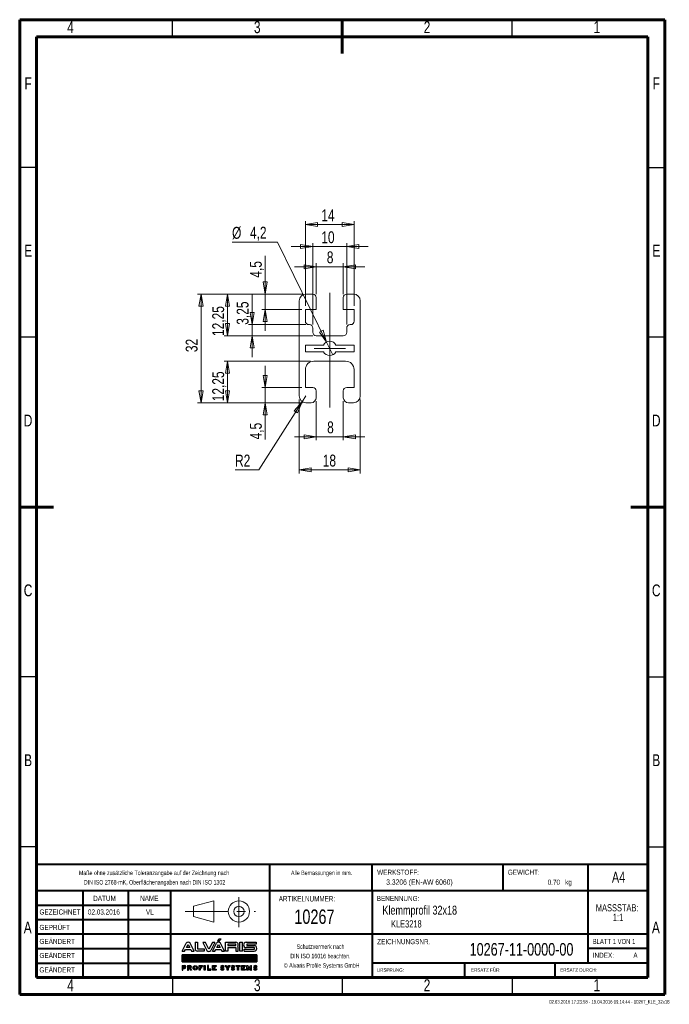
# Model space of a CAD drawing. Header units: millimetres. Extents: x 15 to 206, y 2 to 292.
import ezdxf

# ---------------------------------------------------------------- set-up
doc = ezdxf.new("R2010")
doc.units = ezdxf.units.MM
doc.header["$PDSIZE"] = -1
doc.linetypes.add('CENTERX2', pattern=[20.32, 12.7, -2.54, 2.54, -2.54])
doc.layers.add('FORMAT', color=7, linetype='Continuous')
doc.layers.add('SLD-0', color=179, linetype='Continuous')
doc.styles.add('SLDTEXTSTYLE0', font='TXT', dxfattribs={"width": 0.75})
doc.styles.add('SLDTEXTSTYLE1', font='TXT', dxfattribs={"width": 0.692308})
doc.styles.add('SLDTEXTSTYLE2', font='TXT', dxfattribs={"width": 0.7})
doc.dimstyles.new('SLDDIMSTYLE0', dxfattribs={"dimtxt": 3.5, "dimasz": 3.556, "dimexe": 0, "dimexo": 0.0625, "dimgap": 0.875, "dimtad": 1, "dimrnd": 1e-09, "dimzin": 12, "dimdsep": 46, "dimtxsty": 'SLDTEXTSTYLE0', "dimblk1": 'CLOSED', "dimblk2": 'CLOSED', "dimsah": 1, "dimcen": 0.09, "dimadec": 0, "dimazin": 3, "dimtfac": 1, "dimtmove": 0, "dimatfit": 0, "dimldrblk": 'CLOSED', "dimfxl": 1, "dimfrac": 2, "dimtolj": 1, "dimtzin": 12, "dimarcsym": 0})
doc.dimstyles.new('SLDDIMSTYLE1', dxfattribs={"dimtxt": 3.5, "dimasz": 3.556, "dimexe": 0, "dimexo": 0.0625, "dimgap": 0.875, "dimtad": 1, "dimrnd": 1e-09, "dimzin": 12, "dimdsep": 46, "dimtxsty": 'SLDTEXTSTYLE0', "dimblk1": 'CLOSED', "dimblk2": 'CLOSED', "dimsah": 1, "dimcen": 0.09, "dimadec": 0, "dimazin": 3, "dimtfac": 1, "dimtofl": 0, "dimtmove": 0, "dimatfit": 3, "dimldrblk": 'CLOSED', "dimfxl": 1, "dimfrac": 2, "dimtolj": 1, "dimtzin": 12, "dimarcsym": 0})
doc.dimstyles.new('SLDDIMSTYLE2', dxfattribs={"dimtxt": 3.5, "dimasz": 3.556, "dimexe": 0, "dimexo": 0.0625, "dimgap": 0.875, "dimtad": 1, "dimdec": 0, "dimrnd": 1e-09, "dimzin": 12, "dimdsep": 46, "dimtxsty": 'SLDTEXTSTYLE0', "dimblk1": 'CLOSED', "dimblk2": 'CLOSED', "dimsah": 1, "dimcen": 0.09, "dimadec": 0, "dimazin": 3, "dimtfac": 1, "dimtdec": 0, "dimtofl": 0, "dimtmove": 0, "dimatfit": 3, "dimldrblk": 'CLOSED', "dimfxl": 1, "dimfrac": 2, "dimtolj": 1, "dimtzin": 12, "dimarcsym": 0})
doc.dimstyles.new('SLDDIMSTYLE3', dxfattribs={"dimtxt": 3.5, "dimasz": 3.556, "dimexe": 0, "dimexo": 0.0625, "dimgap": 0.875, "dimtad": 1, "dimdec": 1, "dimrnd": 1e-09, "dimzin": 12, "dimdsep": 46, "dimtxsty": 'SLDTEXTSTYLE0', "dimblk1": 'CLOSED', "dimblk2": 'CLOSED', "dimsah": 1, "dimcen": 0.09, "dimadec": 0, "dimazin": 3, "dimtfac": 1, "dimtmove": 0, "dimatfit": 0, "dimldrblk": 'CLOSED', "dimfxl": 1, "dimfrac": 2, "dimtolj": 1, "dimtzin": 12, "dimarcsym": 0})
doc.dimstyles.new('SLDDIMSTYLE4', dxfattribs={"dimtxt": 3.5, "dimasz": 3.556, "dimexe": 0, "dimexo": 0.0625, "dimgap": 0.875, "dimtad": 0, "dimtih": 1, "dimtoh": 1, "dimdec": 1, "dimrnd": 1e-09, "dimzin": 12, "dimdsep": 46, "dimtxsty": 'SLDTEXTSTYLE0', "dimblk1": 'NONE', "dimblk2": 'CLOSED', "dimsah": 1, "dimcen": 0, "dimadec": 0, "dimazin": 3, "dimtfac": 1, "dimtdec": 1, "dimtmove": 0, "dimatfit": 3, "dimldrblk": 'NONE', "dimfxl": 1, "dimfrac": 2, "dimtolj": 1, "dimtzin": 12, "dimarcsym": 0})
doc.dimstyles.new('SLDDIMSTYLE5', dxfattribs={"dimtxt": 3.5, "dimasz": 3.556, "dimexe": 0, "dimexo": 0.0625, "dimgap": 0.875, "dimtad": 0, "dimtih": 1, "dimtoh": 1, "dimrnd": 1e-09, "dimzin": 12, "dimdsep": 46, "dimtxsty": 'SLDTEXTSTYLE0', "dimblk1": 'CLOSED', "dimblk2": 'CLOSED', "dimsah": 1, "dimcen": 0, "dimadec": 0, "dimazin": 3, "dimtfac": 1, "dimtofl": 0, "dimtmove": 0, "dimatfit": 3, "dimldrblk": 'CLOSED', "dimfxl": 1, "dimfrac": 2, "dimtolj": 1, "dimtzin": 12, "dimarcsym": 0})

# ---------------------------------------------------------------- blocks, each defined once
blk = doc.blocks.new('Block2')
at = {"color": 7, "linetype": 'Continuous', "lineweight": 0}
for p, q in [((276.07, 30.81), (282.06, 32.4)), ((282.06, 32.4), (282.06, 26.16)), ((276.07, 30.81), (276.07, 27.78)), ((276.07, 27.78), (282.06, 26.16))]:
    blk.add_line(p, q, dxfattribs=at)
at = {"color": 7, "linetype": 'CENTERX2', "lineweight": 0}
for p, q in [((289.49, 33.46), (289.49, 24.67)), ((273.66, 29.29), (294.36, 29.29))]:
    blk.add_line(p, q, dxfattribs=at)
at = {"color": 7, "linetype": 'Continuous', "lineweight": 0}
for radius in [3.12, 1.52]:
    blk.add_circle((289.49, 29.29), radius, dxfattribs=at)
blk.add_attdef('AUTOATTR7', (0, 0), '', height=1, dxfattribs=at)
blk = doc.blocks.new('ALVARIS-LOGO_BL1')
at = {"layer": 'SLD-0', "color": 2, "linetype": 'Continuous'}
for p, q in [((-368.6, 33.5), (-327.7, 110.4)), ((-325.1, 67.6), (-308.8, 98.1)), ((-308.8, 98.1), (-292.6, 67.6)), ((-249, 33.5), (-289.9, 110.4)), ((-239.9, 121.2), (-218.3, 121.2)), ((-239.9, 121.2), (-239.9, 55)), ((-218.3, 121.2), (-218.3, 55)), ((-139.8, 117.8), (-165.3, 117.8)), ((-165.3, 117.8), (-124.3, 40.9)), ((-105.4, 53.2), (-139.8, 117.8)), ((-71, 117.8), (-105.4, 53.2)), ((-45.6, 117.8), (-86.5, 40.9)), ((-71.1, 33.5), (-30.2, 110.4)), ((-45.6, 117.8), (-71, 117.8)), ((-27.6, 67.6), (-11.3, 98.1)), ((-18.5, 130.5), (-6, 152.4)), ((-18.5, 130.5), (-2.9, 130.5)), ((-11.3, 98.1), (4.9, 67.6)), ((-6, 152.4), (14.6, 152.4)), ((-2.9, 130.5), (14.6, 152.4)), ((48.5, 33.5), (7.6, 110.4)), ((59.3, 33.5), (59.3, 121.2)), ((59.3, 121.2), (161.1, 121.2)), ((82.2, 100.8), (82.2, 88)), ((161.1, 100.8), (82.2, 100.8)), ((161.1, 88), (161.1, 100.8)), ((198.5, 33.5), (198.5, 121.2)), ((198.5, 121.2), (224.9, 121.2)), ((224.9, 33.5), (224.9, 121.2)), ((260.8, 121.2), (359.8, 121.2)), ((359.8, 102.2), (267.3, 102.2)), ((267.3, 102.2), (267.3, 88)), ((359.8, 121.2), (359.8, 102.2)), ((-368.6, 33.5), (-343.2, 33.5)), ((-343.2, 33.5), (-335.2, 48.5)), ((-335.2, 48.5), (-282.4, 48.5)), ((-292.6, 67.6), (-325.1, 67.6)), ((-282.4, 48.5), (-274.4, 33.5)), ((-274.4, 33.5), (-249, 33.5)), ((-218.3, 55), (-151.8, 55)), ((-151.8, 33.5), (-218.3, 33.5)), ((-151.8, 55), (-151.8, 33.5)), ((-71.1, 33.5), (-45.7, 33.5)), ((-45.7, 33.5), (-37.7, 48.5)), ((-37.7, 48.5), (15.1, 48.5)), ((4.9, 67.6), (-27.6, 67.6)), ((15.1, 48.5), (23.1, 33.5)), ((23.1, 33.5), (48.5, 33.5)), ((82.2, 33.5), (59.3, 33.5)), ((82.2, 88), (161.1, 88)), ((82.2, 67.6), (82.2, 33.5)), ((82.2, 67.6), (161.1, 67.6)), ((161.1, 67.6), (161.1, 33.5)), ((161.1, 33.5), (184, 33.5)), ((184, 33.5), (184, 67.6)), ((224.9, 33.5), (198.5, 33.5)), ((241.1, 33.5), (241.1, 52.7)), ((241.1, 52.7), (341.3, 52.7)), ((241.1, 33.5), (340, 33.5)), ((341.3, 67.6), (260.8, 67.6)), ((267.3, 88), (340, 88)), ((341.3, 52.7), (341.3, 67.6)), ((-368.6, -1.7), (365.4, -1.7)), ((-368.6, -72.5), (-368.6, -1.7)), ((365.4, -1.7), (-368.6, -1.7)), ((-368.6, -1.7), (-368.6, -72.5)), ((-368.6, -71.5), (-298.8, -1.7)), ((-368.6, -67.5), (-302.8, -1.7)), ((-368.6, -63.6), (-306.7, -1.7)), ((-368.6, -59.6), (-310.7, -1.7)), ((-368.6, -55.7), (-314.6, -1.7)), ((-368.6, -51.7), (-318.6, -1.7)), ((-368.6, -47.8), (-322.5, -1.7)), ((-368.6, -43.8), (-326.5, -1.7)), ((-368.6, -39.9), (-330.5, -1.7)), ((-368.6, -35.9), (-334.4, -1.7)), ((-368.6, -31.9), (-338.4, -1.7)), ((-368.6, -28), (-342.3, -1.7)), ((-368.6, -24), (-346.3, -1.7)), ((-368.6, -20.1), (-350.2, -1.7)), ((-368.6, -16.1), (-354.2, -1.7)), ((-368.6, -12.2), (-358.1, -1.7)), ((-368.6, -8.2), (-362.1, -1.7)), ((-368.6, -4.3), (-366, -1.7)), ((365.4, -72.5), (-368.6, -72.5)), ((-368.6, -72.5), (365.4, -72.5)), ((-365.7, -72.5), (-294.9, -1.7)), ((-361.7, -72.5), (-290.9, -1.7)), ((-357.8, -72.5), (-287, -1.7)), ((-353.8, -72.5), (-283, -1.7)), ((-349.8, -72.5), (-279.1, -1.7)), ((-345.9, -72.5), (-275.1, -1.7)), ((-341.9, -72.5), (-271.2, -1.7)), ((-338, -72.5), (-267.2, -1.7)), ((-334, -72.5), (-263.2, -1.7)), ((-330.1, -72.5), (-259.3, -1.7)), ((-326.1, -72.5), (-255.3, -1.7)), ((-322.2, -72.5), (-251.4, -1.7)), ((-318.2, -72.5), (-247.4, -1.7)), ((-314.3, -72.5), (-243.5, -1.7)), ((-310.3, -72.5), (-239.5, -1.7)), ((-306.4, -72.5), (-235.6, -1.7)), ((-302.4, -72.5), (-231.6, -1.7)), ((-298.5, -72.5), (-227.7, -1.7)), ((-294.5, -72.5), (-223.7, -1.7)), ((-290.5, -72.5), (-219.8, -1.7)), ((-286.6, -72.5), (-215.8, -1.7)), ((-282.6, -72.5), (-211.8, -1.7)), ((-278.7, -72.5), (-207.9, -1.7)), ((-274.7, -72.5), (-203.9, -1.7)), ((-270.8, -72.5), (-200, -1.7)), ((-266.8, -72.5), (-196, -1.7)), ((-262.9, -72.5), (-192.1, -1.7)), ((-258.9, -72.5), (-188.1, -1.7)), ((-255, -72.5), (-184.2, -1.7)), ((-251, -72.5), (-180.2, -1.7)), ((-247.1, -72.5), (-176.3, -1.7)), ((-243.1, -72.5), (-172.3, -1.7)), ((-239.2, -72.5), (-168.4, -1.7)), ((-235.2, -72.5), (-164.4, -1.7)), ((-231.2, -72.5), (-160.5, -1.7)), ((-227.3, -72.5), (-156.5, -1.7)), ((-223.3, -72.5), (-152.5, -1.7)), ((-219.4, -72.5), (-148.6, -1.7)), ((-215.4, -72.5), (-144.6, -1.7)), ((-211.5, -72.5), (-140.7, -1.7)), ((-207.5, -72.5), (-136.7, -1.7)), ((-203.6, -72.5), (-132.8, -1.7)), ((-199.6, -72.5), (-128.8, -1.7)), ((-195.7, -72.5), (-124.9, -1.7)), ((-191.7, -72.5), (-120.9, -1.7)), ((-187.8, -72.5), (-117, -1.7)), ((-183.8, -72.5), (-113, -1.7)), ((-179.8, -72.5), (-109.1, -1.7)), ((-175.9, -72.5), (-105.1, -1.7)), ((-171.9, -72.5), (-101.2, -1.7)), ((-168, -72.5), (-97.2, -1.7)), ((-164, -72.5), (-93.2, -1.7)), ((-160.1, -72.5), (-89.3, -1.7)), ((-156.1, -72.5), (-85.3, -1.7)), ((-152.2, -72.5), (-81.4, -1.7)), ((-148.2, -72.5), (-77.4, -1.7)), ((-144.3, -72.5), (-73.5, -1.7)), ((-140.3, -72.5), (-69.5, -1.7)), ((-136.4, -72.5), (-65.6, -1.7)), ((-132.4, -72.5), (-61.6, -1.7)), ((-128.5, -72.5), (-57.7, -1.7)), ((-124.5, -72.5), (-53.7, -1.7)), ((-120.5, -72.5), (-49.8, -1.7)), ((-116.6, -72.5), (-45.8, -1.7)), ((-112.6, -72.5), (-41.8, -1.7)), ((-108.7, -72.5), (-37.9, -1.7)), ((-104.7, -72.5), (-33.9, -1.7)), ((-100.8, -72.5), (-30, -1.7)), ((-96.8, -72.5), (-26, -1.7)), ((-92.9, -72.5), (-22.1, -1.7)), ((-88.9, -72.5), (-18.1, -1.7)), ((-85, -72.5), (-14.2, -1.7)), ((-81, -72.5), (-10.2, -1.7)), ((-77.1, -72.5), (-6.3, -1.7)), ((-73.1, -72.5), (-2.3, -1.7)), ((-69.2, -72.5), (1.6, -1.7)), ((-65.2, -72.5), (5.6, -1.7)), ((-61.2, -72.5), (9.5, -1.7)), ((-57.3, -72.5), (13.5, -1.7)), ((-53.3, -72.5), (17.5, -1.7)), ((-49.4, -72.5), (21.4, -1.7)), ((-45.4, -72.5), (25.4, -1.7)), ((-41.5, -72.5), (29.3, -1.7)), ((-37.5, -72.5), (33.3, -1.7)), ((-33.6, -72.5), (37.2, -1.7)), ((-29.6, -72.5), (41.2, -1.7)), ((-25.7, -72.5), (45.1, -1.7)), ((-21.7, -72.5), (49.1, -1.7)), ((-17.8, -72.5), (53, -1.7)), ((-13.8, -72.5), (57, -1.7)), ((-9.8, -72.5), (60.9, -1.7)), ((-5.9, -72.5), (64.9, -1.7)), ((-1.9, -72.5), (68.8, -1.7)), ((2, -72.5), (72.8, -1.7)), ((6, -72.5), (76.8, -1.7)), ((9.9, -72.5), (80.7, -1.7)), ((13.9, -72.5), (84.7, -1.7)), ((17.8, -72.5), (88.6, -1.7)), ((21.8, -72.5), (92.6, -1.7)), ((25.7, -72.5), (96.5, -1.7)), ((29.7, -72.5), (100.5, -1.7)), ((33.6, -72.5), (104.4, -1.7)), ((37.6, -72.5), (108.4, -1.7)), ((41.5, -72.5), (112.3, -1.7)), ((45.5, -72.5), (116.3, -1.7)), ((49.5, -72.5), (120.2, -1.7)), ((53.4, -72.5), (124.2, -1.7)), ((57.4, -72.5), (128.1, -1.7)), ((61.3, -72.5), (132.1, -1.7)), ((65.3, -72.5), (136.1, -1.7)), ((69.2, -72.5), (140, -1.7)), ((73.2, -72.5), (144, -1.7)), ((77.1, -72.5), (147.9, -1.7)), ((81.1, -72.5), (151.9, -1.7)), ((85, -72.5), (155.8, -1.7)), ((89, -72.5), (159.8, -1.7)), ((92.9, -72.5), (163.7, -1.7)), ((96.9, -72.5), (167.7, -1.7)), ((100.8, -72.5), (171.6, -1.7)), ((104.8, -72.5), (175.6, -1.7)), ((108.8, -72.5), (179.5, -1.7)), ((112.7, -72.5), (183.5, -1.7)), ((116.7, -72.5), (187.5, -1.7)), ((120.6, -72.5), (191.4, -1.7)), ((124.6, -72.5), (195.4, -1.7)), ((128.5, -72.5), (199.3, -1.7)), ((132.5, -72.5), (203.3, -1.7)), ((136.4, -72.5), (207.2, -1.7)), ((140.4, -72.5), (211.2, -1.7)), ((144.3, -72.5), (215.1, -1.7)), ((148.3, -72.5), (219.1, -1.7)), ((152.2, -72.5), (223, -1.7)), ((156.2, -72.5), (227, -1.7)), ((160.1, -72.5), (230.9, -1.7)), ((164.1, -72.5), (234.9, -1.7)), ((168.1, -72.5), (238.8, -1.7)), ((172, -72.5), (242.8, -1.7)), ((176, -72.5), (246.8, -1.7)), ((179.9, -72.5), (250.7, -1.7)), ((183.9, -72.5), (254.7, -1.7)), ((187.8, -72.5), (258.6, -1.7)), ((191.8, -72.5), (262.6, -1.7)), ((195.7, -72.5), (266.5, -1.7)), ((199.7, -72.5), (270.5, -1.7)), ((203.6, -72.5), (274.4, -1.7)), ((207.6, -72.5), (278.4, -1.7)), ((211.5, -72.5), (282.3, -1.7)), ((215.5, -72.5), (286.3, -1.7)), ((219.5, -72.5), (290.2, -1.7)), ((223.4, -72.5), (294.2, -1.7)), ((227.4, -72.5), (298.1, -1.7)), ((231.3, -72.5), (302.1, -1.7)), ((235.3, -72.5), (306.1, -1.7)), ((239.2, -72.5), (310, -1.7)), ((243.2, -72.5), (314, -1.7)), ((247.1, -72.5), (317.9, -1.7)), ((251.1, -72.5), (321.9, -1.7)), ((255, -72.5), (325.8, -1.7)), ((259, -72.5), (329.8, -1.7)), ((262.9, -72.5), (333.7, -1.7)), ((266.9, -72.5), (337.7, -1.7)), ((270.8, -72.5), (341.6, -1.7)), ((274.8, -72.5), (345.6, -1.7)), ((278.8, -72.5), (349.5, -1.7)), ((282.7, -72.5), (353.5, -1.7)), ((286.7, -72.5), (357.5, -1.7)), ((290.6, -72.5), (361.4, -1.7)), ((294.6, -72.5), (365.4, -1.7)), ((298.5, -72.5), (365.4, -5.6)), ((302.5, -72.5), (365.4, -9.5)), ((306.4, -72.5), (365.4, -13.5)), ((310.4, -72.5), (365.4, -17.4)), ((314.3, -72.5), (365.4, -21.4)), ((318.3, -72.5), (365.4, -25.3)), ((322.2, -72.5), (365.4, -29.3)), ((326.2, -72.5), (365.4, -33.2)), ((330.1, -72.5), (365.4, -37.2)), ((334.1, -72.5), (365.4, -41.1)), ((338.1, -72.5), (365.4, -45.1)), ((342, -72.5), (365.4, -49.1)), ((346, -72.5), (365.4, -53)), ((349.9, -72.5), (365.4, -57)), ((353.9, -72.5), (365.4, -60.9)), ((357.8, -72.5), (365.4, -64.9)), ((361.8, -72.5), (365.4, -68.8)), ((365.4, -1.7), (365.4, -72.5)), ((365.4, -72.5), (365.4, -1.7)), ((-368.6, -108.1), (-368.6, -152.4)), ((-368.6, -108.1), (-345.2, -108.1)), ((-368.6, -152.4), (-359.4, -152.4)), ((-359.4, -127.2), (-359.4, -117.3)), ((-359.4, -117.3), (-346.2, -117.3)), ((-359.4, -127.2), (-346.2, -127.2)), ((-359.4, -152.4), (-359.4, -136.5)), ((-359.4, -136.5), (-345.2, -136.5)), ((-314.5, -108.1), (-314.5, -152.4)), ((-314.5, -108.1), (-291.1, -108.1)), ((-314.5, -152.4), (-305.3, -152.4)), ((-305.3, -127.2), (-305.3, -117.3)), ((-305.3, -117.3), (-292, -117.3)), ((-305.3, -127.2), (-292, -127.2)), ((-305.3, -152.4), (-305.3, -136.5)), ((-305.3, -136.5), (-295.3, -136.5)), ((-295.3, -136.5), (-286.5, -152.4)), ((-275, -152.4), (-286.5, -152.4)), ((-284.6, -134.9), (-275, -152.4)), ((-200.9, -108.1), (-166.2, -108.1)), ((-200.9, -152.4), (-200.9, -108.1)), ((-191.2, -152.4), (-200.9, -152.4)), ((-166.2, -117.3), (-191.2, -117.3)), ((-191.2, -117.3), (-191.2, -124.8)), ((-191.2, -124.8), (-176.7, -124.8)), ((-176.7, -133.5), (-191.2, -133.5)), ((-191.2, -133.5), (-191.2, -152.4)), ((-176.7, -124.8), (-176.7, -133.5)), ((-166.2, -108.1), (-166.2, -117.3)), ((-149.7, -108.1), (-140, -108.1)), ((-149.7, -152.4), (-149.7, -108.1)), ((-140, -152.4), (-149.7, -152.4)), ((-140, -108.1), (-140, -152.4)), ((-119.3, -108.1), (-119.3, -152.4)), ((-109.6, -108.1), (-119.3, -108.1)), ((-119.3, -152.4), (-85.2, -152.4)), ((-109.6, -142.7), (-109.6, -108.1)), ((-85.2, -142.7), (-109.6, -142.7)), ((-85.2, -152.4), (-85.2, -142.7)), ((-68.9, -152.4), (-68.9, -108.1)), ((-68.9, -108.1), (-35, -108.1)), ((-35, -152.4), (-68.9, -152.4)), ((-35, -117.3), (-58.9, -117.3)), ((-58.9, -117.3), (-58.9, -124.8)), ((-58.9, -124.8), (-45.3, -124.8)), ((-45.3, -132.9), (-58.9, -132.9)), ((-58.9, -132.9), (-58.9, -142.7)), ((-58.9, -142.7), (-35, -142.7)), ((-45.3, -124.8), (-45.3, -132.9)), ((-35, -108.1), (-35, -117.3)), ((-35, -142.7), (-35, -152.4)), ((17.6, -139.1), (10.3, -145.2)), ((27, -126.1), (28.9, -126.1)), ((27, -135.3), (28.9, -135.3)), ((38.3, -122.2), (45.7, -116.2)), ((55.9, -108.1), (67.4, -108.1)), ((74.5, -135.1), (55.9, -108.1)), ((67.4, -108.1), (79.2, -127.4)), ((74.5, -152.4), (74.5, -135.1)), ((83.9, -152.4), (74.5, -152.4)), ((79.2, -127.4), (91, -108.1)), ((102.5, -108.1), (83.9, -135.1)), ((83.9, -135.1), (83.9, -152.4)), ((91, -108.1), (102.5, -108.1)), ((120.4, -139.1), (113, -145.2)), ((129.8, -126.1), (131.6, -126.1)), ((129.8, -135.3), (131.6, -135.3)), ((141.1, -122.2), (148.4, -116.2)), ((161.8, -117.3), (161.8, -108.1)), ((161.8, -108.1), (199.3, -108.1)), ((175.8, -117.3), (161.8, -117.3)), ((175.8, -152.4), (175.8, -117.3)), ((185.6, -152.4), (175.8, -152.4)), ((199.3, -117.3), (185.6, -117.3)), ((185.6, -117.3), (185.6, -152.4)), ((199.3, -108.1), (199.3, -117.3)), ((216.2, -152.4), (216.2, -108.1)), ((216.2, -108.1), (250.1, -108.1)), ((250.1, -152.4), (216.2, -152.4)), ((250.1, -117.3), (226.2, -117.3)), ((226.2, -117.3), (226.2, -124.8)), ((226.2, -124.8), (239.8, -124.8)), ((239.8, -132.9), (226.2, -132.9)), ((226.2, -132.9), (226.2, -142.7)), ((226.2, -142.7), (250.1, -142.7)), ((239.8, -124.8), (239.8, -132.9)), ((250.1, -108.1), (250.1, -117.3)), ((250.1, -142.7), (250.1, -152.4)), ((268.4, -152.4), (268.4, -108.1)), ((268.4, -108.1), (278, -108.1)), ((278.4, -152.4), (268.4, -152.4)), ((291.1, -134.4), (278, -108.1)), ((278.4, -127.9), (291.1, -152.4)), ((278.4, -127.9), (278.4, -152.4)), ((291.1, -134.4), (304.2, -108.1)), ((303.8, -127.9), (291.1, -152.4)), ((303.8, -127.9), (303.8, -152.4)), ((303.8, -152.4), (313.8, -152.4)), ((304.2, -108.1), (313.8, -108.1)), ((313.8, -152.4), (313.8, -108.1)), ((340.6, -139.1), (333.2, -145.2)), ((350, -126.1), (351.9, -126.1)), ((350, -135.3), (351.9, -135.3)), ((361.3, -122.2), (368.6, -116.2))]:
    blk.add_line(p, q, dxfattribs=at)
for centre, radius, start, end in [((-308.8, 99.3), 21.9, 30.42764, 149.57236), ((-11.3, 99.3), 21.9, 30.42764, 149.57236), ((156.9, 94.5), 27, 321.76228, 80.96222), ((262.3, 94.4), 26.9, 93.03544, 266.96456), ((-218.3, 55), 21.6, 180, 270), ((-105.4, 52), 21.9, 210.42764, 329.57236), ((161, 61.2), 23.9, 15.46235, 43.90993), ((338.1, 60.7), 27.3, 273.93117, 86.06883), ((-346.2, -122.3), 4.96, 270, 90), ((-345.2, -122.3), 14.2, 270, 90), ((-292, -122.3), 4.96, 270, 90), ((-291.1, -122.3), 14.2, 297.02151, 90), ((28.9, -127.2), 16.5, 226.72744, 270.01421), ((27, -134.2), 16.5, 46.72744, 90.01421), ((131.6, -127.2), 16.5, 226.72744, 270.01421), ((129.8, -134.2), 16.5, 46.72744, 90.01421), ((351.9, -127.2), 16.5, 226.72744, 270.01421), ((350, -134.2), 16.5, 46.72744, 90.01421)]:
    blk.add_arc(centre, radius, start, end, dxfattribs=at)
for centre, major_axis, ratio in [((-239.3, -130.2), (0, 22.2), 0.948396), ((-239.3, -130.1), (0, 13.9), 0.802774)]:
    blk.add_ellipse(centre, major_axis=major_axis, ratio=ratio, dxfattribs=at)
for centre, major_axis, ratio, start_param, end_param in [((27, -122.1), (-16.6, 0), 0.794296, 4.712389, 7.853982), ((28.9, -139.2), (20.9, 0), 0.630369, 3.608164, 4.712389), ((27, -121.9), (-6.28, 0), 0.661774, 4.712389, 7.853982), ((27, -122.1), (-20.9, 0), 0.630369, 3.608164, 4.712389), ((28.9, -139.2), (16.6, 0), 0.794296, 4.712389, 7.853982), ((28.9, -139.5), (6.28, 0), 0.661774, 4.712389, 7.853982), ((129.8, -122.1), (-16.6, 0), 0.794296, 4.712389, 7.853982), ((131.6, -139.2), (20.9, 0), 0.630369, 3.608164, 4.712389), ((129.8, -121.9), (-6.28, 0), 0.661774, 4.712389, 7.853982), ((129.8, -122.1), (-20.9, 0), 0.630369, 3.608164, 4.712389), ((131.6, -139.2), (16.6, 0), 0.794296, 4.712389, 7.853982), ((131.6, -139.5), (6.28, 0), 0.661774, 4.712389, 7.853982), ((350, -122.1), (-16.6, 0), 0.794296, 4.712389, 7.853982), ((351.9, -139.2), (20.9, 0), 0.630369, 3.608164, 4.712389), ((350, -121.9), (-6.28, 0), 0.661774, 4.712389, 7.853982), ((350, -122.1), (-20.9, 0), 0.630369, 3.608164, 4.712389), ((351.9, -139.2), (16.6, 0), 0.794296, 4.712389, 7.853982), ((351.9, -139.5), (6.28, 0), 0.661774, 4.712389, 7.853982)]:
    blk.add_ellipse(centre, major_axis=major_axis, ratio=ratio, start_param=start_param, end_param=end_param, dxfattribs=at)
blk = doc.blocks.new('SW_NOTE_0')
at = {"color": 0, "linetype": 'Continuous', "lineweight": 0, "char_height": 2.117, "attachment_point": 2, "style": 'SLDTEXTSTYLE0'}
for s, insert in [('MASSSTAB:', (6.98, 2.73)), ('1:1', (7.25, -0.09))]:
    blk.add_mtext(s, dxfattribs=dict(at, insert=insert))
blk = doc.blocks.new('SW_NOTE_1')
at = {"color": 0, "linetype": 'Continuous', "lineweight": 0, "char_height": 1.3229, "attachment_point": 2, "style": 'SLDTEXTSTYLE2'}
for s, insert in [('Schutzvermerk nach', (8.16, 1.71)), ('DIN ISO 16016 beachten.', (8.15, -1.06)), ('© Alvaris Profile Systems GmbH', (8.5, -3.82))]:
    blk.add_mtext(s, dxfattribs=dict(at, insert=insert))
blk = doc.blocks.new('SW_NOTE_2')
at = {"color": 0, "linetype": 'Continuous', "lineweight": 0, "char_height": 1.3229, "attachment_point": 2, "style": 'SLDTEXTSTYLE2'}
for s, insert in [('Maße ohne zusätzliche Toleranzangabe auf der Zeichnung nach', (25.55, 1.71)), ('DIN ISO 2768-mK, Oberflächenangaben nach DIN ISO 1302', (25.69, -1.06))]:
    blk.add_mtext(s, dxfattribs=dict(at, insert=insert))
blk = doc.blocks.new('_CLOSED')
at = {"color": 0, "linetype": 'ByBlock', "lineweight": -2}
for p, q in [((-1, 0.166667), (0, 0)), ((-1, 0.166667), (-1, -0.166667)), ((0, 0), (-1, -0.166667)), ((0, 0), (-1, 0))]:
    blk.add_line(p, q, dxfattribs=at)
blk = doc.blocks.new('_D')
at = {"color": 7, "linetype": 'Continuous', "lineweight": 0}
for p, q in [((102.3, 179.72), (102.3, 168.22)), ((110.3, 179.72), (110.3, 168.22)), ((102.3, 169.22), (95.95, 169.22)), ((102.3, 169.22), (110.3, 169.22)), ((110.3, 169.22), (116.65, 169.22))]:
    blk.add_line(p, q, dxfattribs=at)
at = {"color": 7, "linetype": 'Continuous', "lineweight": 0, "xscale": 3.556, "yscale": 3.556}
blk.add_blockref('_CLOSED', (102.3, 169.22, -500), dxfattribs=at)
at = {"color": 7, "linetype": 'Continuous', "lineweight": 0, "xscale": 3.556, "yscale": 3.556, "rotation": 180}
blk.add_blockref('_CLOSED', (110.3, 169.22, -500), dxfattribs=at)
at = {"color": 7, "linetype": 'Continuous', "lineweight": 0, "insert": (105.55, 173.73), "char_height": 3.5, "attachment_point": 1, "style": 'SLDTEXTSTYLE0'}
blk.add_mtext('8', dxfattribs=at)
blk = doc.blocks.new('_D_1')
at = {"color": 7, "linetype": 'Continuous', "lineweight": 0}
for p, q in [((97.3, 180.22), (97.3, 158.44)), ((115.3, 180.22), (115.3, 158.44)), ((97.3, 159.44), (115.3, 159.44))]:
    blk.add_line(p, q, dxfattribs=at)
at = {"color": 7, "linetype": 'Continuous', "lineweight": 0, "xscale": 3.556, "yscale": 3.556, "rotation": 180}
blk.add_blockref('_CLOSED', (97.3, 159.44, -500), dxfattribs=at)
at = {"color": 7, "linetype": 'Continuous', "lineweight": 0, "xscale": 3.556, "yscale": 3.556}
blk.add_blockref('_CLOSED', (115.3, 159.44, -500), dxfattribs=at)
at = {"color": 7, "linetype": 'Continuous', "lineweight": 0, "insert": (104.26, 163.95), "char_height": 3.5, "attachment_point": 1, "style": 'SLDTEXTSTYLE0'}
blk.add_mtext('18', dxfattribs=at)
blk = doc.blocks.new('_D_2')
at = {"color": 7, "linetype": 'Continuous', "lineweight": 0}
for p, q in [((99.13, 207.72), (99.13, 232.66)), ((113.48, 207.72), (113.48, 232.66)), ((99.13, 231.66), (113.48, 231.66))]:
    blk.add_line(p, q, dxfattribs=at)
at = {"color": 7, "linetype": 'Continuous', "lineweight": 0, "xscale": 3.556, "yscale": 3.556}
for p, rotation in [((99.13, 231.66, -500), 180), ((113.48, 231.66, -500), 360)]:
    blk.add_blockref('_CLOSED', p, dxfattribs=dict(at, rotation=rotation))
at = {"color": 7, "linetype": 'Continuous', "lineweight": 0, "insert": (103.83, 236.17), "char_height": 3.5, "attachment_point": 1, "style": 'SLDTEXTSTYLE0'}
blk.add_mtext('14', dxfattribs=at)
blk = doc.blocks.new('_D_3')
at = {"color": 7, "linetype": 'Continuous', "lineweight": 0}
for p, q in [((87.3, 183.72), (87.3, 190.07)), ((98.13, 183.72), (86.3, 183.72)), ((87.3, 179.22), (87.3, 183.72)), ((98.3, 179.22), (86.3, 179.22)), ((87.3, 179.22), (87.3, 168.44))]:
    blk.add_line(p, q, dxfattribs=at)
at = {"color": 7, "linetype": 'Continuous', "lineweight": 0, "xscale": 3.556, "yscale": 3.556}
for p, rotation in [((87.3, 183.72, -500), 270), ((87.3, 179.22, -500), 90)]:
    blk.add_blockref('_CLOSED', p, dxfattribs=dict(at, rotation=rotation))
at = {"color": 7, "linetype": 'Continuous', "lineweight": 0, "insert": (82.79, 168.44), "char_height": 3.5, "attachment_point": 1, "rotation": 90, "style": 'SLDTEXTSTYLE0'}
blk.add_mtext('4,5', dxfattribs=at)
blk = doc.blocks.new('_D_4')
at = {"color": 7, "linetype": 'Continuous', "lineweight": 0}
for p, q in [((87.3, 211.22), (87.3, 222.51)), ((98.3, 211.22), (86.3, 211.22)), ((87.3, 211.22), (87.3, 206.72)), ((98.13, 206.72), (86.3, 206.72)), ((87.3, 206.72), (87.3, 200.37))]:
    blk.add_line(p, q, dxfattribs=at)
at = {"color": 7, "linetype": 'Continuous', "lineweight": 0, "xscale": 3.556, "yscale": 3.556}
for p, rotation in [((87.3, 211.22, -500), 270), ((87.3, 206.72, -500), 90)]:
    blk.add_blockref('_CLOSED', p, dxfattribs=dict(at, rotation=rotation))
at = {"color": 7, "linetype": 'Continuous', "lineweight": 0, "insert": (82.79, 216.05), "char_height": 3.5, "attachment_point": 1, "rotation": 90, "style": 'SLDTEXTSTYLE0'}
blk.add_mtext('4,5', dxfattribs=at)
blk = doc.blocks.new('_D_5')
at = {"color": 7, "linetype": 'Continuous', "lineweight": 0}
for p, q in [((98.3, 211.22), (75.21, 211.22)), ((76.21, 211.22), (76.21, 198.97)), ((101.3, 198.97), (75.21, 198.97))]:
    blk.add_line(p, q, dxfattribs=at)
at = {"color": 7, "linetype": 'Continuous', "lineweight": 0, "xscale": 3.556, "yscale": 3.556}
for p, rotation in [((76.21, 211.22, -500), 90), ((76.21, 198.97, -500), 270)]:
    blk.add_blockref('_CLOSED', p, dxfattribs=dict(at, rotation=rotation))
at = {"color": 7, "linetype": 'Continuous', "lineweight": 0, "insert": (71.7, 198.88), "char_height": 3.5, "attachment_point": 1, "rotation": 90, "style": 'SLDTEXTSTYLE0'}
blk.add_mtext('12,25', dxfattribs=at)
blk = doc.blocks.new('_D_6')
at = {"color": 7, "linetype": 'Continuous', "lineweight": 0}
for p, q in [((100.63, 191.47), (75.21, 191.47)), ((76.21, 191.47), (76.21, 179.22)), ((98.3, 179.22), (75.21, 179.22))]:
    blk.add_line(p, q, dxfattribs=at)
at = {"color": 7, "linetype": 'Continuous', "lineweight": 0, "xscale": 3.556, "yscale": 3.556}
for p, rotation in [((76.21, 191.47, -500), 90), ((76.21, 179.22, -500), 270)]:
    blk.add_blockref('_CLOSED', p, dxfattribs=dict(at, rotation=rotation))
at = {"color": 7, "linetype": 'Continuous', "lineweight": 0, "insert": (71.7, 179.66), "char_height": 3.5, "attachment_point": 1, "rotation": 90, "style": 'SLDTEXTSTYLE0'}
blk.add_mtext('12,25', dxfattribs=at)
blk = doc.blocks.new('_D_7')
at = {"color": 7, "linetype": 'Continuous', "lineweight": 0}
for p, q in [((98.3, 211.22), (67.4, 211.22)), ((68.4, 211.22), (68.4, 179.22)), ((98.3, 179.22), (67.4, 179.22))]:
    blk.add_line(p, q, dxfattribs=at)
at = {"color": 7, "linetype": 'Continuous', "lineweight": 0, "xscale": 3.556, "yscale": 3.556}
for p, rotation in [((68.4, 211.22, -500), 90), ((68.4, 179.22, -500), 270)]:
    blk.add_blockref('_CLOSED', p, dxfattribs=dict(at, rotation=rotation))
at = {"color": 7, "linetype": 'Continuous', "lineweight": 0, "insert": (63.88, 194.13), "char_height": 3.5, "attachment_point": 1, "rotation": 90, "style": 'SLDTEXTSTYLE0'}
blk.add_mtext('32', dxfattribs=at)
blk = doc.blocks.new('_D_8')
at = {"color": 7, "linetype": 'Continuous', "lineweight": 0}
for p, q in [((90.88, 226.49), (77.54, 226.49)), ((105.38, 197.1), (90.88, 226.49)), ((107.23, 193.33), (105.38, 197.1))]:
    blk.add_line(p, q, dxfattribs=at)
at = {"color": 7, "linetype": 'Continuous', "lineweight": 0, "xscale": 3.556, "yscale": 3.556, "rotation": 296.2623221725}
blk.add_blockref('_CLOSED', (105.38, 197.1, -500), dxfattribs=at)
at = {"color": 7, "linetype": 'Continuous', "lineweight": 0, "char_height": 3.5, "attachment_point": 1, "style": 'SLDTEXTSTYLE0'}
for s, insert in [('%%c', (77.54, 231)), ('4,2', (82.82, 231.05))]:
    blk.add_mtext(s, dxfattribs=dict(at, insert=insert))
blk = doc.blocks.new('_NONE')
blk = doc.blocks.new('_D_9')
at = {"color": 7, "linetype": 'Continuous', "lineweight": 0}
for p, q in [((102.3, 219.28), (95.95, 219.28)), ((102.3, 211.22), (102.3, 220.28)), ((102.3, 219.28), (110.3, 219.28)), ((110.3, 211.22), (110.3, 220.28)), ((110.3, 219.28), (116.65, 219.28))]:
    blk.add_line(p, q, dxfattribs=at)
at = {"color": 7, "linetype": 'Continuous', "lineweight": 0, "xscale": 3.556, "yscale": 3.556}
blk.add_blockref('_CLOSED', (102.3, 219.28, -500), dxfattribs=at)
at = {"color": 7, "linetype": 'Continuous', "lineweight": 0, "xscale": 3.556, "yscale": 3.556, "rotation": 180}
blk.add_blockref('_CLOSED', (110.3, 219.28, -500), dxfattribs=at)
at = {"color": 7, "linetype": 'Continuous', "lineweight": 0, "insert": (105.45, 223.79), "char_height": 3.5, "attachment_point": 1, "style": 'SLDTEXTSTYLE0'}
blk.add_mtext('8', dxfattribs=at)
blk = doc.blocks.new('_D_10')
at = {"color": 7, "linetype": 'Continuous', "lineweight": 0}
for p, q in [((99.3, 181.22), (98.23, 179.53)), ((98.23, 179.53), (85.43, 159.44)), ((85.43, 159.44), (78.43, 159.44))]:
    blk.add_line(p, q, dxfattribs=at)
at = {"color": 7, "linetype": 'Continuous', "lineweight": 0, "xscale": 3.556, "yscale": 3.556, "rotation": 57.5146301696}
blk.add_blockref('_CLOSED', (98.23, 179.53, -500), dxfattribs=at)
at = {"color": 7, "linetype": 'Continuous', "lineweight": 0, "insert": (78.43, 163.95), "char_height": 3.5, "attachment_point": 1, "style": 'SLDTEXTSTYLE0'}
blk.add_mtext('R2', dxfattribs=at)
blk = doc.blocks.new('_D_11')
at = {"color": 7, "linetype": 'Continuous', "lineweight": 0}
for p, q in [((83.42, 202.22), (83.42, 211.25)), ((99.3, 202.22), (82.42, 202.22)), ((83.42, 198.97), (83.42, 202.22)), ((101.3, 198.97), (82.42, 198.97)), ((83.42, 198.97), (83.42, 192.62))]:
    blk.add_line(p, q, dxfattribs=at)
at = {"color": 7, "linetype": 'Continuous', "lineweight": 0, "xscale": 3.556, "yscale": 3.556}
for p, rotation in [((83.42, 202.22, -500), 270), ((83.42, 198.97, -500), 90)]:
    blk.add_blockref('_CLOSED', p, dxfattribs=dict(at, rotation=rotation))
at = {"color": 7, "linetype": 'Continuous', "lineweight": 0, "insert": (78.9, 202.2), "char_height": 3.5, "attachment_point": 1, "rotation": 90, "style": 'SLDTEXTSTYLE0'}
blk.add_mtext('3,25', dxfattribs=at)
blk = doc.blocks.new('_D_12')
at = {"color": 7, "linetype": 'Continuous', "lineweight": 0}
for p, q in [((101.3, 202.22), (101.3, 226.19)), ((111.3, 202.22), (111.3, 226.19)), ((101.3, 225.19), (94.95, 225.19)), ((101.3, 225.19), (111.3, 225.19)), ((111.3, 225.19), (117.65, 225.19))]:
    blk.add_line(p, q, dxfattribs=at)
at = {"color": 7, "linetype": 'Continuous', "lineweight": 0, "xscale": 3.556, "yscale": 3.556}
blk.add_blockref('_CLOSED', (101.3, 225.19, -500), dxfattribs=at)
at = {"color": 7, "linetype": 'Continuous', "lineweight": 0, "xscale": 3.556, "yscale": 3.556, "rotation": 180}
blk.add_blockref('_CLOSED', (111.3, 225.19, -500), dxfattribs=at)
at = {"color": 7, "linetype": 'Continuous', "lineweight": 0, "insert": (103.83, 229.7), "char_height": 3.5, "attachment_point": 1, "style": 'SLDTEXTSTYLE0'}
blk.add_mtext('10', dxfattribs=at)
blk = doc.blocks.new('SW_CENTERMARKSYMBOL_0')
at = {"color": 0, "linetype": 'Continuous', "lineweight": 0}
for p, q in [((0, 2.5), (0, 16.4)), ((-2.5, 0), (-4.6, 0)), ((0, 0), (-2.5, 0)), ((0, 0), (0, 2.5)), ((0, 0), (0, -2.5)), ((0, 0), (2.5, 0)), ((2.5, 0), (4.63, 0)), ((0, -2.5), (0, -17.39))]:
    blk.add_line(p, q, dxfattribs=at)

msp = doc.modelspace()

# ---------------------------------------------------------------- linework, layer by layer
at = {"color": 7, "linetype": 'Continuous', "lineweight": 60}
for p, q in [((205, 292), (15, 292)), ((15, 292), (15, 5)), ((110, 282), (110, 292)), ((205, 5), (205, 292)), ((20, 287), (200, 287)), ((20, 10), (20, 287)), ((200, 287), (200, 10)), ((15, 148.5), (25, 148.5)), ((195, 148.5), (205, 148.5)), ((20, 10), (200, 10)), ((15, 5), (205, 5))]:
    msp.add_line(p, q, dxfattribs=at)
at = {"color": 7, "linetype": 'Continuous', "lineweight": 30}
for p, q in [((60, 287), (60, 292)), ((160, 287), (160, 292)), ((20, 248.5), (15, 248.5)), ((200, 248.5), (205, 248.5)), ((20, 198.5), (15, 198.5)), ((200, 198.651), (205, 198.651)), ((20, 98.5), (15, 98.5)), ((200, 98.5), (205, 98.5)), ((20, 48.5), (15, 48.5)), ((200, 48.5), (205, 48.5)), ((60, 10), (60, 5)), ((110, 10), (110, 5)), ((160, 10), (160, 5))]:
    msp.add_line(p, q, dxfattribs=at)
at = {"color": 7, "linetype": 'Continuous', "lineweight": 15}
for p, q in [((97.304, 209.218), (97.304, 181.218)), ((101.304, 211.218), (99.304, 211.218)), ((102.304, 206.718), (102.304, 210.218)), ((110.304, 210.218), (110.304, 206.718)), ((113.304, 211.218), (111.304, 211.218)), ((115.304, 181.218), (115.304, 209.218)), ((99.129, 206.718), (102.304, 206.718)), ((99.129, 203.218), (99.129, 206.718)), ((110.304, 206.718), (113.479, 206.718)), ((113.479, 206.718), (113.479, 203.218)), ((100.304, 202.218), (100.129, 202.218)), ((101.304, 199.968), (101.304, 201.218)), ((111.304, 201.218), (111.304, 199.968)), ((112.479, 202.218), (112.304, 202.218)), ((110.304, 198.968), (102.304, 198.968)), ((104.458, 196.218), (99.129, 196.218)), ((99.129, 196.218), (99.129, 194.218)), ((113.479, 196.218), (108.151, 196.218)), ((113.479, 194.218), (113.479, 196.218)), ((99.129, 194.218), (104.458, 194.218)), ((101.629, 191.468), (110.979, 191.468)), ((108.151, 194.218), (113.479, 194.218)), ((99.129, 183.718), (99.129, 188.968)), ((113.479, 188.968), (113.479, 183.718)), ((101.304, 183.718), (99.129, 183.718)), ((102.304, 180.718), (102.304, 182.718)), ((110.304, 182.718), (110.304, 180.718)), ((113.479, 183.718), (111.304, 183.718)), ((99.304, 179.218), (100.804, 179.218)), ((111.804, 179.218), (113.304, 179.218))]:
    msp.add_line(p, q, dxfattribs=at)
at = {"color": 7, "linetype": 'Continuous', "lineweight": 40}
for p, q in [((20, 65.25), (20, 10)), ((200, 43.263), (20, 43.263)), ((20, 43.263), (20, 10)), ((88.645, 35.5), (88.645, 43.263)), ((118.8, 35.5), (118.8, 43.263)), ((157.357, 35.5), (157.357, 43.263)), ((182.443, 35.5), (182.443, 43.263)), ((118.8, 35.5), (20, 35.5)), ((33.596, 35.5), (33.596, 10)), ((46.991, 35.5), (46.991, 10)), ((59.403, 35.5), (59.403, 10)), ((88.645, 10), (88.645, 35.5)), ((118.8, 35.5), (118.8, 10)), ((182.443, 35.5), (118.8, 35.5)), ((182.443, 14.325), (182.443, 35.5)), ((200, 35.5), (182.443, 35.5)), ((59.403, 31.25), (20, 31.25)), ((59.403, 27), (20, 27)), ((200, 22.75), (20, 22.75)), ((59.403, 18.475), (20, 18.475)), ((200, 18.575), (182.443, 18.575)), ((20, 14.25), (59.403, 14.25)), ((200, 14.25), (118.8, 14.25)), ((146.129, 10), (146.129, 14.25)), ((172.682, 10), (172.682, 14.25))]:
    msp.add_line(p, q, dxfattribs=at)
at = {"color": 7, "linetype": 'Continuous', "lineweight": 0}
msp.add_line((118.8, 14.25), (200, 14.25), dxfattribs=at)
at = {"color": 7, "linetype": 'Continuous', "lineweight": 15}
for centre, radius, start, end in [((99.304, 209.218), 2, 90, 180), ((101.304, 210.218), 1, 0, 90), ((111.304, 210.218), 1, 90, 180), ((113.304, 209.218), 2, 0, 90), ((100.129, 203.218), 1, 180, 270), ((112.479, 203.218), 1, 270, 0), ((100.304, 201.218), 1, 360, 90), ((112.304, 201.218), 1, 90, 180), ((102.304, 199.968), 1, 180, 270), ((106.304, 195.218), 2.1, 28.43689, 151.56311), ((110.304, 199.968), 1, 270, 0), ((101.629, 188.968), 2.5, 90, 180), ((106.304, 195.218), 2.1, 208.43689, 331.56311), ((110.979, 188.968), 2.5, 0, 90), ((101.304, 182.718), 1, 360, 90), ((111.304, 182.718), 1, 90, 180), ((99.304, 181.218), 2, 180, 270), ((100.804, 180.718), 1.5, 270, 360), ((111.804, 180.718), 1.5, 180, 270), ((113.304, 181.218), 2, 270, 0)]:
    msp.add_arc(centre, radius, start, end, dxfattribs=at)
at = {"color": 7, "linetype": 'Continuous', "lineweight": 0}
msp.add_point((200, 46.224), dxfattribs=at)

# ---------------------------------------------------------------- block references
for name, p in [('SW_CENTERMARKSYMBOL_0', (106.304, 195.218)), ('SW_NOTE_2', (29.024, 39.767)), ('SW_NOTE_0', (183.974, 28.867)), ('SW_NOTE_1', (95.436, 18.055))]:
    msp.add_blockref(name, p, dxfattribs=at)
at = {"color": 7, "linetype": 'Continuous'}
msp.add_blockref('Block2', (-209.927, 0.164), dxfattribs=at)
at = {"layer": 'FORMAT', "xscale": 0.03, "yscale": 0.03, "zscale": 0.03}
msp.add_blockref('ALVARIS-LOGO_BL1', (73.869, 16.777), dxfattribs=at)

# ---------------------------------------------------------------- texts
at = {"color": 7, "linetype": 'Continuous', "lineweight": 0}
for s, insert, char_height, attachment_point, style in [('4', (29.965, 291.541), 3.5, 2, 'SLDTEXTSTYLE0'), ('3', (84.965, 291.541), 3.5, 2, 'SLDTEXTSTYLE0'), ('2', (134.965, 291.541), 3.5, 2, 'SLDTEXTSTYLE0'), ('1', (184.965, 291.541), 3.5, 2, 'SLDTEXTSTYLE0'), ('F', (17.464, 274.982), 3.5, 2, 'SLDTEXTSTYLE0'), ('F', (202.464, 274.982), 3.5, 2, 'SLDTEXTSTYLE0'), ('E', (17.506, 225.732), 3.5, 2, 'SLDTEXTSTYLE0'), ('E', (202.506, 225.732), 3.5, 2, 'SLDTEXTSTYLE0'), ('D', (17.46, 175.732), 3.5, 2, 'SLDTEXTSTYLE0'), ('D', (202.46, 175.732), 3.5, 2, 'SLDTEXTSTYLE0'), ('C', (17.464, 125.732), 3.5, 2, 'SLDTEXTSTYLE0'), ('C', (202.464, 125.732), 3.5, 2, 'SLDTEXTSTYLE0'), ('B', (17.473, 75.732), 3.5, 2, 'SLDTEXTSTYLE0'), ('B', (202.473, 75.732), 3.5, 2, 'SLDTEXTSTYLE0'), ('Alle Bemassungen in mm.', (103.894, 41.472), 1.32292, 2, 'SLDTEXTSTYLE2'), ('WERKSTOFF:', (120.274, 41.761), 1.5, 1, 'SLDTEXTSTYLE0'), ('GEWICHT:', (158.753, 41.76), 1.4986, 1, 'SLDTEXTSTYLE0'), ('A4', (191.366, 41.128), 3.175, 2, 'SLDTEXTSTYLE0'), ('3.3206 (EN-AW 6060)', (142.512, 38.887), 1.5875, 3, 'SLDTEXTSTYLE0'), ('0.70', (174.14, 38.823), 1.4986, 3, 'SLDTEXTSTYLE0'), ('kg', (175.627, 38.823), 1.4986, 1, 'SLDTEXTSTYLE0'), ('DATUM', (36.633, 34.066), 1.5, 1, 'SLDTEXTSTYLE0'), ('NAME', (50.463, 34.066), 1.5, 1, 'SLDTEXTSTYLE0'), ('ARTIKELNUMMER:', (99.597, 33.981), 1.5875, 2, 'SLDTEXTSTYLE2'), ('BENENNUNG:', (120.156, 34.025), 1.5, 1, 'SLDTEXTSTYLE0'), ('GEZEICHNET', (20.83, 30.048), 1.5, 1, 'SLDTEXTSTYLE0'), ('02.03.2016', (35.09, 30.048), 1.5, 1, 'SLDTEXTSTYLE0'), ('VL', (53.341, 30.048), 1.5, 2, 'SLDTEXTSTYLE0'), ('10267', (95.897, 30.031), 4.2333, 1, 'SLDTEXTSTYLE0'), ('Klemmprofil 32x18', (121.826, 31.162), 2.64583, 1, 'SLDTEXTSTYLE0'), ('A', (17.36, 26.482), 3.5, 2, 'SLDTEXTSTYLE0'), ('KLE3218', (124.36, 26.853), 2.1167, 1, 'SLDTEXTSTYLE0'), ('A', (202.36, 26.482), 3.5, 2, 'SLDTEXTSTYLE0'), ('GEPRÜFT', (20.819, 25.505), 1.5, 1, 'SLDTEXTSTYLE0'), ('GEÄNDERT', (20.822, 21.38), 1.5, 1, 'SLDTEXTSTYLE0'), ('ZEICHNUNGSNR.', (120.279, 21.317), 1.5, 1, 'SLDTEXTSTYLE0'), ('BLATT 1 VON 1', (183.765, 21.367), 1.5, 1, 'SLDTEXTSTYLE1'), ('GEÄNDERT', (20.822, 17.239), 1.5, 1, 'SLDTEXTSTYLE0'), ('10267-11-0000-00', (178.077, 20.154), 3.70417, 3, 'SLDTEXTSTYLE0'), ('INDEX:', (183.765, 17.304), 1.5, 1, 'SLDTEXTSTYLE0'), ('A', (195.727, 17.304), 1.5, 1, 'SLDTEXTSTYLE0'), ('GEÄNDERT', (20.822, 13.004), 1.5, 1, 'SLDTEXTSTYLE0'), ('URSPRUNG:', (120.202, 12.756), 1.0583, 1, 'SLDTEXTSTYLE0'), ('ERSATZ FÜR:', (147.922, 12.756), 1.05833, 1, 'SLDTEXTSTYLE0'), ('ERSATZ DURCH:', (174.204, 12.756), 1.05833, 1, 'SLDTEXTSTYLE0'), ('4', (29.965, 9.482), 3.5, 2, 'SLDTEXTSTYLE0'), ('3', (84.965, 9.482), 3.5, 2, 'SLDTEXTSTYLE0'), ('2', (134.965, 9.482), 3.5, 2, 'SLDTEXTSTYLE0'), ('1', (184.965, 9.482), 3.5, 2, 'SLDTEXTSTYLE0'), ('02.03.2016 17:23:58 - 19.04.2016 09:14:44 - 10267_KLE_32x18', (206.38, 3.379), 1.05833, 3, 'SLDTEXTSTYLE2')]:
    msp.add_mtext(s, dxfattribs=dict(at, insert=insert, char_height=char_height, attachment_point=attachment_point, style=style))

# ---------------------------------------------------------------- dimensions: what is measured, and where the dimension line sits
for base, p1, p2, dimstyle, picture, middle in [((113.479, 231.657), (99.129, 206.718), (113.479, 206.718), 'SLDDIMSTYLE2', '_D_2', (106.416, 231.657)), ((111.304, 225.185), (101.304, 201.218), (111.304, 201.218), 'SLDDIMSTYLE0', '_D_12', (106.416, 225.185)), ((110.304, 219.281), (102.304, 210.218), (110.304, 210.218), 'SLDDIMSTYLE0', '_D_9', (106.738, 219.281)), ((110.304, 169.218), (102.304, 180.718), (110.304, 180.718), 'SLDDIMSTYLE0', '_D', (106.846, 169.218)), ((115.304, 159.435), (97.304, 181.218), (115.304, 181.218), 'SLDDIMSTYLE1', '_D_1', (106.846, 159.435))]:
    dim = msp.add_linear_dim(base=base, p1=p1, p2=p2, dimstyle=dimstyle, dxfattribs=at)
    dim.commit()
    dim.dimension.update_dxf_attribs({"geometry": picture, "text_midpoint": middle, "dimtype": 160})
dim = msp.add_diameter_dim_2p(p1=(107.233, 193.335), p2=(105.375, 197.101), dimstyle='SLDDIMSTYLE4', dxfattribs=at)
dim.commit()
dim.dimension.update_dxf_attribs({"geometry": '_D_8', "text_midpoint": (83.416, 229.292), "dimtype": 163})
for base, p1, p2, dimstyle, picture, middle in [((87.304, 206.718), (99.304, 211.218), (99.129, 206.718), 'SLDDIMSTYLE3', '_D_4', (87.304, 219.281)), ((68.396, 179.218), (99.304, 211.218), (99.304, 179.218), 'SLDDIMSTYLE1', '_D_7', (68.396, 196.72)), ((76.211, 198.968), (99.304, 211.218), (102.304, 198.968), 'SLDDIMSTYLE1', '_D_5', (76.211, 204.697)), ((83.416, 202.218), (102.304, 198.968), (100.304, 202.218), 'SLDDIMSTYLE0', '_D_11', (83.416, 206.722)), ((76.211, 179.218), (101.629, 191.468), (99.304, 179.218), 'SLDDIMSTYLE1', '_D_6', (76.211, 185.482)), ((87.304, 183.718), (99.304, 179.218), (99.129, 183.718), 'SLDDIMSTYLE3', '_D_3', (87.304, 171.677))]:
    dim = msp.add_linear_dim(base=base, p1=p1, p2=p2, angle=90, dimstyle=dimstyle, dxfattribs=at)
    dim.commit()
    dim.dimension.update_dxf_attribs({"geometry": picture, "text_midpoint": middle, "dimtype": 160})
dim = msp.add_radius_dim(center=(99.304, 181.218), mpoint=(98.23, 179.531), dimstyle='SLDDIMSTYLE5', dxfattribs=at)
dim.commit()
dim.dimension.update_dxf_attribs({"geometry": '_D_10', "text_midpoint": (81.137, 162.213), "dimtype": 164})

doc.saveas('drawing.dxf')
